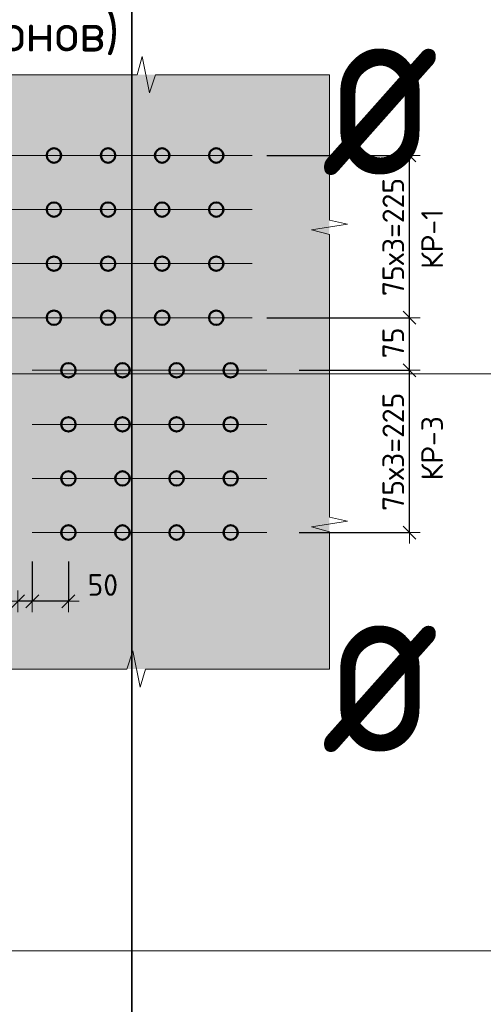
# Model space of a CAD drawing. Header units: metres. Extents: x -38 to 97, y -15 to 21.
# Tile 106 of 132: x 75.264 to 75.907, y 3.598 to 4.963. Entities that reach past the tile are written whole.
import ezdxf

# ---------------------------------------------------------------- set-up
doc = ezdxf.new("R2010")
doc.units = ezdxf.units.M
doc.header["$PDMODE"] = 65
doc.layers.add('XR$3$_3705', color=7, linetype='Continuous')
doc.layers.add('XR$5$_3705', color=7, linetype='Continuous')
for name, color, linetype, lineweight in [('XR$3$ВК__отв в полу 1-2 эт', 220, 'Continuous', 25), ('XR$3$Размерная линия (1)', 7, 'Continuous', 13), ('XR$3$Текст_ общее_1', 7, 'Continuous', 13), ('XR$5$ВК__отв в полу 1-2 эт', 220, 'Continuous', 25), ('XR$5$Размерная линия (1)', 7, 'Continuous', 13), ('XR$5$Текст_ общее_1', 7, 'Continuous', 13)]:
    doc.layers.add(name, color=color, linetype=linetype, lineweight=lineweight)
doc.styles.add('ISOCPEUR', font='txt')
doc.dimstyles.new('DIMSTYLE_23', dxfattribs={"dimtxt": 0.03, "dimasz": 0.03, "dimexe": 0, "dimexo": 0, "dimgap": 0.015, "dimtad": 2, "dimdec": 0, "dimlfac": 1000, "dimrnd": 5, "dimzin": 12, "dimdsep": 46, "dimtxsty": 'ISOCPEUR', "dimblk1": 'ALL_ML_STRICH', "dimblk2": 'ALL_ML_STRICH', "dimsah": 1, "dimcen": 0, "dimclrd": 7, "dimclre": 256, "dimclrt": 7, "dimadec": 0, "dimazin": 0, "dimtfac": 1, "dimtdec": 0, "dimtix": 1, "dimtmove": 2, "dimatfit": 3, "dimfxl": 0, "dimtvp": 1.2, "dimtzin": 0, "dimlwd": 0, "dimlwe": -3, "dimarcsym": 0})
doc.dimstyles.new('DIMSTYLE_24', dxfattribs={"dimtxt": 0.03, "dimasz": 0.03, "dimexe": 0, "dimexo": 0, "dimgap": 0.015, "dimtad": 2, "dimdec": 0, "dimlfac": 1000, "dimrnd": 5, "dimzin": 12, "dimdsep": 46, "dimtxsty": 'ISOCPEUR', "dimblk1": 'ALL_ML_STRICH', "dimblk2": 'ALL_ML_STRICH', "dimsah": 1, "dimcen": 0, "dimclrd": 7, "dimclre": 256, "dimclrt": 7, "dimadec": 0, "dimazin": 0, "dimtfac": 1, "dimtdec": 0, "dimtix": 1, "dimtmove": 2, "dimatfit": 3, "dimfxl": 0, "dimtzin": 0, "dimlwd": 0, "dimlwe": -3, "dimarcsym": 0})

# ---------------------------------------------------------------- blocks, each defined once
blk = doc.blocks.new('ЭЛЕМЕНТ_УЗОРА_7')
at = {"color": 7, "linetype": 'Continuous', "lineweight": 13, "transparency": 33554687}
for p, q in [((74.6496, 4.8864), (74.6496, 4.8864)), ((74.6496, 4.8864), (74.6496, 4.8864)), ((75.6936, 4.8864), (75.6936, 4.8864)), ((75.6936, 4.8864), (75.6936, 4.8864)), ((74.6496, 4.0624), (74.6496, 4.0624)), ((75.6936, 4.0624), (75.6936, 4.0624))]:
    blk.add_line(p, q, dxfattribs=at)
for points in [[(74.6496, 4.8864), (74.9048, 4.8864), (74.9121, 4.9114), (74.9221, 4.8614), (74.9304, 4.8864), (75.1716, 4.8864)], [(75.1716, 4.8864), (75.4268, 4.8864), (75.4341, 4.9114), (75.4441, 4.8614), (75.4524, 4.8864), (75.6936, 4.8864)], [(74.6496, 4.4744), (74.6496, 4.6759), (74.6246, 4.6816), (74.6746, 4.6895), (74.6496, 4.6961), (74.6496, 4.8864)], [(75.6936, 4.8864), (75.6936, 4.6849), (75.7186, 4.6792), (75.6686, 4.6713), (75.6936, 4.6648), (75.6936, 4.4744)], [(74.6496, 4.0624), (74.6496, 4.2639), (74.6246, 4.2696), (74.6746, 4.2775), (74.6496, 4.2841), (74.6496, 4.4744)], [(75.6936, 4.4744), (75.6936, 4.2729), (75.7186, 4.2672), (75.6686, 4.2593), (75.6936, 4.2528), (75.6936, 4.0624)], [(75.1716, 4.0624), (74.9163, 4.0624), (74.909, 4.0374), (74.8991, 4.0874), (74.8907, 4.0624), (74.6496, 4.0624), (74.6496, 4.0624)], [(75.6936, 4.0624), (75.6936, 4.0624), (75.4383, 4.0624), (75.431, 4.0374), (75.4211, 4.0874), (75.4127, 4.0624), (75.1716, 4.0624)]]:
    blk.add_lwpolyline(points, dxfattribs=at)
blk = doc.blocks.new('ALL_ML_STRICH')
at = {"color": 0, "linetype": 'ByBlock', "lineweight": -2}
for p, q in [((0, -0.5), (0, 0.5)), ((-1, 0), (0.5, 0)), ((-0.3, -0.3), (0.3, 0.3))]:
    blk.add_line(p, q, dxfattribs=at)
blk = doc.blocks.new('*D169')
at = {"layer": 'DEFPOINTS', "color": 7, "linetype": 'Continuous', "lineweight": 13, "transparency": 33554687}
for p in [(75.6316, 4.4766), (75.6316, 4.2516), (75.8046, 4.2516)]:
    blk.add_point(p, dxfattribs=at)
at = {"layer": 'XR$3$Размерная линия (1)', "color": 9, "linetype": 'Continuous', "lineweight": -2, "true_color": 0xc7c7c7, "transparency": 33554687}
for p, q in [((75.6516, 4.4766), (75.8046, 4.4766)), ((75.6516, 4.2516), (75.8046, 4.2516))]:
    blk.add_line(p, q, dxfattribs=at)
at = {"layer": 'XR$3$Размерная линия (1)', "color": 7, "linetype": 'Continuous', "lineweight": -2, "transparency": 33554687}
blk.add_line((75.8046, 4.2516), (75.8046, 4.4766), dxfattribs=at)
at = {"layer": 'XR$3$Размерная линия (1)', "color": 7, "linetype": 'Continuous', "lineweight": 13, "transparency": 33554687, "xscale": 0.03, "yscale": 0.03, "zscale": 0.03}
for p, rotation in [((75.8046, 4.4766), 90), ((75.8046, 4.2516), 270)]:
    blk.add_blockref('ALL_ML_STRICH', p, dxfattribs=dict(at, rotation=rotation))
at = {"layer": 'XR$3$Размерная линия (1)', "color": 7, "linetype": 'Continuous', "lineweight": 13, "transparency": 33554687, "insert": (75.7671, 4.2816), "char_height": 0.03, "width": 0.0015, "attachment_point": 1, "rotation": 90, "line_spacing_factor": 0.60241, "style": 'ISOCPEUR'}
blk.add_mtext('75х3=225', dxfattribs=at)
blk = doc.blocks.new('*D170')
at = {"layer": 'DEFPOINTS', "color": 7, "linetype": 'Continuous', "lineweight": 13, "transparency": 33554687}
for p in [(75.5866, 4.5494), (75.6316, 4.4766), (75.8046, 4.4766)]:
    blk.add_point(p, dxfattribs=at)
at = {"layer": 'XR$3$Размерная линия (1)', "color": 9, "linetype": 'Continuous', "lineweight": -2, "true_color": 0xc7c7c7, "transparency": 33554687}
for p, q in [((75.6066, 4.5494), (75.8046, 4.5494)), ((75.6516, 4.4766), (75.8046, 4.4766))]:
    blk.add_line(p, q, dxfattribs=at)
at = {"layer": 'XR$3$Размерная линия (1)', "color": 7, "linetype": 'Continuous', "lineweight": -2, "transparency": 33554687}
blk.add_line((75.8046, 4.4766), (75.8046, 4.5494), dxfattribs=at)
at = {"layer": 'XR$3$Размерная линия (1)', "color": 7, "linetype": 'Continuous', "lineweight": 13, "transparency": 33554687, "xscale": 0.03, "yscale": 0.03, "zscale": 0.03}
for p, rotation in [((75.8046, 4.5494), 90), ((75.8046, 4.4766), 270)]:
    blk.add_blockref('ALL_ML_STRICH', p, dxfattribs=dict(at, rotation=rotation))
at = {"layer": 'XR$3$Размерная линия (1)', "color": 7, "linetype": 'Continuous', "lineweight": 13, "transparency": 33554687, "insert": (75.7821, 4.5145), "char_height": 0.03, "width": 0.06, "attachment_point": 5, "rotation": 90, "style": 'ISOCPEUR'}
blk.add_mtext('\\A1;{75}', dxfattribs=at)
blk = doc.blocks.new('*D171')
at = {"layer": 'DEFPOINTS', "color": 7, "linetype": 'Continuous', "lineweight": 13, "transparency": 33554687}
for p in [(75.5866, 4.7744), (75.5866, 4.5494), (75.8046, 4.5494)]:
    blk.add_point(p, dxfattribs=at)
at = {"layer": 'XR$3$Размерная линия (1)', "color": 9, "linetype": 'Continuous', "lineweight": -2, "true_color": 0xc7c7c7, "transparency": 33554687}
for p, q in [((75.6066, 4.7744), (75.8046, 4.7744)), ((75.6066, 4.5494), (75.8046, 4.5494))]:
    blk.add_line(p, q, dxfattribs=at)
at = {"layer": 'XR$3$Размерная линия (1)', "color": 7, "linetype": 'Continuous', "lineweight": -2, "transparency": 33554687}
blk.add_line((75.8046, 4.5494), (75.8046, 4.7744), dxfattribs=at)
at = {"layer": 'XR$3$Размерная линия (1)', "color": 7, "linetype": 'Continuous', "lineweight": 13, "transparency": 33554687, "xscale": 0.03, "yscale": 0.03, "zscale": 0.03}
for p, rotation in [((75.8046, 4.7744), 90), ((75.8046, 4.5494), 270)]:
    blk.add_blockref('ALL_ML_STRICH', p, dxfattribs=dict(at, rotation=rotation))
at = {"layer": 'XR$3$Размерная линия (1)', "color": 7, "linetype": 'Continuous', "lineweight": 13, "transparency": 33554687, "insert": (75.7671, 4.5794), "char_height": 0.03, "width": 0.0015, "attachment_point": 1, "rotation": 90, "line_spacing_factor": 0.60241, "style": 'ISOCPEUR'}
blk.add_mtext('75х3=225', dxfattribs=at)
blk = doc.blocks.new('*D222')
at = {"layer": 'DEFPOINTS', "color": 7, "linetype": 'Continuous', "lineweight": 13, "transparency": 33554687}
for p in [(75.2816, 4.2316), (75.3316, 4.2316), (75.3316, 4.1563)]:
    blk.add_point(p, dxfattribs=at)
at = {"layer": 'XR$3$Размерная линия (1)', "color": 9, "linetype": 'Continuous', "lineweight": -2, "true_color": 0xc7c7c7, "transparency": 33554687}
for p, q in [((75.2816, 4.2116), (75.2816, 4.1563)), ((75.3316, 4.2116), (75.3316, 4.1563))]:
    blk.add_line(p, q, dxfattribs=at)
at = {"layer": 'XR$3$Размерная линия (1)', "color": 7, "linetype": 'Continuous', "lineweight": -2, "transparency": 33554687}
blk.add_line((75.3316, 4.1563), (75.2816, 4.1563), dxfattribs=at)
at = {"layer": 'XR$3$Размерная линия (1)', "color": 7, "linetype": 'Continuous', "lineweight": 13, "transparency": 33554687, "xscale": 0.03, "yscale": 0.03, "zscale": 0.03}
for p, rotation in [((75.2816, 4.1563), 180), ((75.3316, 4.1563), 360)]:
    blk.add_blockref('ALL_ML_STRICH', p, dxfattribs=dict(at, rotation=rotation))
at = {"layer": 'XR$3$Размерная линия (1)', "color": 7, "linetype": 'Continuous', "lineweight": 13, "transparency": 33554687, "insert": (75.3793, 4.1789), "char_height": 0.03, "width": 0.06, "attachment_point": 5, "style": 'ISOCPEUR'}
blk.add_mtext('\\A1;{50}', dxfattribs=at)
blk = doc.blocks.new('*D223')
at = {"layer": 'DEFPOINTS', "color": 7, "linetype": 'Continuous', "lineweight": 13, "transparency": 33554687}
for p in [(75.2816, 4.2316), (75.2616, 4.166), (75.2816, 4.1563)]:
    blk.add_point(p, dxfattribs=at)
at = {"layer": 'XR$3$Размерная линия (1)', "color": 9, "linetype": 'Continuous', "lineweight": -2, "true_color": 0xc7c7c7, "transparency": 33554687}
for p, q in [((75.2816, 4.2116), (75.2816, 4.1563)), ((75.2616, 4.1563), (75.2616, 4.1563))]:
    blk.add_line(p, q, dxfattribs=at)
at = {"layer": 'XR$3$Размерная линия (1)', "color": 7, "linetype": 'Continuous', "lineweight": -2, "transparency": 33554687}
blk.add_line((75.2816, 4.1563), (75.2616, 4.1563), dxfattribs=at)
at = {"layer": 'XR$3$Размерная линия (1)', "color": 7, "linetype": 'Continuous', "lineweight": 13, "transparency": 33554687, "xscale": 0.03, "yscale": 0.03, "zscale": 0.03}
for p, rotation in [((75.2616, 4.1563), 180), ((75.2816, 4.1563), 360)]:
    blk.add_blockref('ALL_ML_STRICH', p, dxfattribs=dict(at, rotation=rotation))
at = {"layer": 'XR$3$Размерная линия (1)', "color": 7, "linetype": 'Continuous', "lineweight": 13, "transparency": 33554687, "insert": (75.2185, 4.1788), "char_height": 0.03, "width": 0.06, "attachment_point": 5, "style": 'ISOCPEUR'}
blk.add_mtext('\\A1;{20}', dxfattribs=at)
blk = doc.blocks.new('ЭЛЕМЕНТ_УЗОРА_18')
at = {"color": 7, "linetype": 'Continuous', "lineweight": 13, "transparency": 33554687}
for p, q in [((74.6496, 4.8864), (74.6496, 4.8864)), ((74.6496, 4.8864), (74.6496, 4.8864)), ((75.6936, 4.8864), (75.6936, 4.8864)), ((75.6936, 4.8864), (75.6936, 4.8864)), ((74.6496, 4.0624), (74.6496, 4.0624)), ((75.6936, 4.0624), (75.6936, 4.0624))]:
    blk.add_line(p, q, dxfattribs=at)
for points in [[(74.6496, 4.8864), (74.9048, 4.8864), (74.9121, 4.9114), (74.9221, 4.8614), (74.9304, 4.8864), (75.1716, 4.8864)], [(75.1716, 4.8864), (75.4268, 4.8864), (75.4341, 4.9114), (75.4441, 4.8614), (75.4524, 4.8864), (75.6936, 4.8864)], [(74.6496, 4.4744), (74.6496, 4.6759), (74.6246, 4.6816), (74.6746, 4.6895), (74.6496, 4.6961), (74.6496, 4.8864)], [(75.6936, 4.8864), (75.6936, 4.6849), (75.7186, 4.6792), (75.6686, 4.6713), (75.6936, 4.6648), (75.6936, 4.4744)], [(74.6496, 4.0624), (74.6496, 4.2639), (74.6246, 4.2696), (74.6746, 4.2775), (74.6496, 4.2841), (74.6496, 4.4744)], [(75.6936, 4.4744), (75.6936, 4.2729), (75.7186, 4.2672), (75.6686, 4.2593), (75.6936, 4.2528), (75.6936, 4.0624)], [(75.1716, 4.0624), (74.9163, 4.0624), (74.909, 4.0374), (74.8991, 4.0874), (74.8907, 4.0624), (74.6496, 4.0624), (74.6496, 4.0624)], [(75.6936, 4.0624), (75.6936, 4.0624), (75.4383, 4.0624), (75.431, 4.0374), (75.4211, 4.0874), (75.4127, 4.0624), (75.1716, 4.0624)]]:
    blk.add_lwpolyline(points, dxfattribs=at)
blk = doc.blocks.new('*D749')
at = {"layer": 'DEFPOINTS', "color": 7, "linetype": 'Continuous', "lineweight": 13, "transparency": 33554687}
for p in [(75.6316, 4.4766), (75.6316, 4.2516), (75.8046, 4.2516)]:
    blk.add_point(p, dxfattribs=at)
at = {"layer": 'XR$5$Размерная линия (1)', "color": 9, "linetype": 'Continuous', "lineweight": -2, "true_color": 0xc7c7c7, "transparency": 33554687}
for p, q in [((75.6516, 4.4766), (75.8046, 4.4766)), ((75.6516, 4.2516), (75.8046, 4.2516))]:
    blk.add_line(p, q, dxfattribs=at)
at = {"layer": 'XR$5$Размерная линия (1)', "color": 7, "linetype": 'Continuous', "lineweight": -2, "transparency": 33554687}
blk.add_line((75.8046, 4.2516), (75.8046, 4.4766), dxfattribs=at)
at = {"layer": 'XR$5$Размерная линия (1)', "color": 7, "linetype": 'Continuous', "lineweight": 13, "transparency": 33554687, "xscale": 0.03, "yscale": 0.03, "zscale": 0.03}
for p, rotation in [((75.8046, 4.4766), 90), ((75.8046, 4.2516), 270)]:
    blk.add_blockref('ALL_ML_STRICH', p, dxfattribs=dict(at, rotation=rotation))
at = {"layer": 'XR$5$Размерная линия (1)', "color": 7, "linetype": 'Continuous', "lineweight": 13, "transparency": 33554687, "insert": (75.7671, 4.2816), "char_height": 0.03, "width": 0.0015, "attachment_point": 1, "rotation": 90, "line_spacing_factor": 0.60241, "style": 'ISOCPEUR'}
blk.add_mtext('75х3=225', dxfattribs=at)
blk = doc.blocks.new('*D750')
at = {"layer": 'DEFPOINTS', "color": 7, "linetype": 'Continuous', "lineweight": 13, "transparency": 33554687}
for p in [(75.5866, 4.5494), (75.6316, 4.4766), (75.8046, 4.4766)]:
    blk.add_point(p, dxfattribs=at)
at = {"layer": 'XR$5$Размерная линия (1)', "color": 9, "linetype": 'Continuous', "lineweight": -2, "true_color": 0xc7c7c7, "transparency": 33554687}
for p, q in [((75.6066, 4.5494), (75.8046, 4.5494)), ((75.6516, 4.4766), (75.8046, 4.4766))]:
    blk.add_line(p, q, dxfattribs=at)
at = {"layer": 'XR$5$Размерная линия (1)', "color": 7, "linetype": 'Continuous', "lineweight": -2, "transparency": 33554687}
blk.add_line((75.8046, 4.4766), (75.8046, 4.5494), dxfattribs=at)
at = {"layer": 'XR$5$Размерная линия (1)', "color": 7, "linetype": 'Continuous', "lineweight": 13, "transparency": 33554687, "xscale": 0.03, "yscale": 0.03, "zscale": 0.03}
for p, rotation in [((75.8046, 4.5494), 90), ((75.8046, 4.4766), 270)]:
    blk.add_blockref('ALL_ML_STRICH', p, dxfattribs=dict(at, rotation=rotation))
at = {"layer": 'XR$5$Размерная линия (1)', "color": 7, "linetype": 'Continuous', "lineweight": 13, "transparency": 33554687, "insert": (75.7821, 4.5145), "char_height": 0.03, "width": 0.06, "attachment_point": 5, "rotation": 90, "style": 'ISOCPEUR'}
blk.add_mtext('\\A1;{75}', dxfattribs=at)
blk = doc.blocks.new('*D751')
at = {"layer": 'DEFPOINTS', "color": 7, "linetype": 'Continuous', "lineweight": 13, "transparency": 33554687}
for p in [(75.5866, 4.7744), (75.5866, 4.5494), (75.8046, 4.5494)]:
    blk.add_point(p, dxfattribs=at)
at = {"layer": 'XR$5$Размерная линия (1)', "color": 9, "linetype": 'Continuous', "lineweight": -2, "true_color": 0xc7c7c7, "transparency": 33554687}
for p, q in [((75.6066, 4.7744), (75.8046, 4.7744)), ((75.6066, 4.5494), (75.8046, 4.5494))]:
    blk.add_line(p, q, dxfattribs=at)
at = {"layer": 'XR$5$Размерная линия (1)', "color": 7, "linetype": 'Continuous', "lineweight": -2, "transparency": 33554687}
blk.add_line((75.8046, 4.5494), (75.8046, 4.7744), dxfattribs=at)
at = {"layer": 'XR$5$Размерная линия (1)', "color": 7, "linetype": 'Continuous', "lineweight": 13, "transparency": 33554687, "xscale": 0.03, "yscale": 0.03, "zscale": 0.03}
for p, rotation in [((75.8046, 4.7744), 90), ((75.8046, 4.5494), 270)]:
    blk.add_blockref('ALL_ML_STRICH', p, dxfattribs=dict(at, rotation=rotation))
at = {"layer": 'XR$5$Размерная линия (1)', "color": 7, "linetype": 'Continuous', "lineweight": 13, "transparency": 33554687, "insert": (75.7671, 4.5794), "char_height": 0.03, "width": 0.0015, "attachment_point": 1, "rotation": 90, "line_spacing_factor": 0.60241, "style": 'ISOCPEUR'}
blk.add_mtext('75х3=225', dxfattribs=at)
blk = doc.blocks.new('*D843')
at = {"layer": 'DEFPOINTS', "color": 7, "linetype": 'Continuous', "lineweight": 13, "transparency": 33554687}
for p in [(75.2816, 4.2316), (75.3316, 4.2316), (75.3316, 4.1563)]:
    blk.add_point(p, dxfattribs=at)
at = {"layer": 'XR$5$Размерная линия (1)', "color": 9, "linetype": 'Continuous', "lineweight": -2, "true_color": 0xc7c7c7, "transparency": 33554687}
for p, q in [((75.2816, 4.2116), (75.2816, 4.1563)), ((75.3316, 4.2116), (75.3316, 4.1563))]:
    blk.add_line(p, q, dxfattribs=at)
at = {"layer": 'XR$5$Размерная линия (1)', "color": 7, "linetype": 'Continuous', "lineweight": -2, "transparency": 33554687}
blk.add_line((75.3316, 4.1563), (75.2816, 4.1563), dxfattribs=at)
at = {"layer": 'XR$5$Размерная линия (1)', "color": 7, "linetype": 'Continuous', "lineweight": 13, "transparency": 33554687, "xscale": 0.03, "yscale": 0.03, "zscale": 0.03}
for p, rotation in [((75.2816, 4.1563), 180), ((75.3316, 4.1563), 360)]:
    blk.add_blockref('ALL_ML_STRICH', p, dxfattribs=dict(at, rotation=rotation))
at = {"layer": 'XR$5$Размерная линия (1)', "color": 7, "linetype": 'Continuous', "lineweight": 13, "transparency": 33554687, "insert": (75.3793, 4.1789), "char_height": 0.03, "width": 0.06, "attachment_point": 5, "style": 'ISOCPEUR'}
blk.add_mtext('\\A1;{50}', dxfattribs=at)
blk = doc.blocks.new('*D844')
at = {"layer": 'DEFPOINTS', "color": 7, "linetype": 'Continuous', "lineweight": 13, "transparency": 33554687}
for p in [(75.2816, 4.2316), (75.2616, 4.166), (75.2816, 4.1563)]:
    blk.add_point(p, dxfattribs=at)
at = {"layer": 'XR$5$Размерная линия (1)', "color": 9, "linetype": 'Continuous', "lineweight": -2, "true_color": 0xc7c7c7, "transparency": 33554687}
for p, q in [((75.2816, 4.2116), (75.2816, 4.1563)), ((75.2616, 4.1563), (75.2616, 4.1563))]:
    blk.add_line(p, q, dxfattribs=at)
at = {"layer": 'XR$5$Размерная линия (1)', "color": 7, "linetype": 'Continuous', "lineweight": -2, "transparency": 33554687}
blk.add_line((75.2816, 4.1563), (75.2616, 4.1563), dxfattribs=at)
at = {"layer": 'XR$5$Размерная линия (1)', "color": 7, "linetype": 'Continuous', "lineweight": 13, "transparency": 33554687, "xscale": 0.03, "yscale": 0.03, "zscale": 0.03}
for p, rotation in [((75.2616, 4.1563), 180), ((75.2816, 4.1563), 360)]:
    blk.add_blockref('ALL_ML_STRICH', p, dxfattribs=dict(at, rotation=rotation))
at = {"layer": 'XR$5$Размерная линия (1)', "color": 7, "linetype": 'Continuous', "lineweight": 13, "transparency": 33554687, "insert": (75.2185, 4.1788), "char_height": 0.03, "width": 0.06, "attachment_point": 5, "style": 'ISOCPEUR'}
blk.add_mtext('\\A1;{20}', dxfattribs=at)

msp = doc.modelspace()

# ---------------------------------------------------------------- hatches: boundary and pattern name
at = {"linetype": 'Continuous', "lineweight": 13, "true_color": 0xf0eae8, "transparency": 33554687}
msp.add_hatch(color=7, dxfattribs=at).paths.add_polyline_path([(74.6496, 4.8864), (74.6496, 4.0624), (75.6936, 4.0624), (75.6936, 4.8864)])
msp.add_hatch(color=7, dxfattribs=at).paths.add_polyline_path([(74.6496, 4.8864), (74.6496, 4.0624), (75.6936, 4.0624), (75.6936, 4.8864)])

# ---------------------------------------------------------------- linework, layer by layer
at = {"color": 7, "linetype": 'Continuous', "lineweight": 35, "transparency": 33554687}
for p, q in [((75.4198, 5.2717), (75.4198, 4.4717)), ((75.4198, 4.4717), (75.4198, 3.6717)), ((75.4198, 3.6717), (75.4198, 2.8717))]:
    msp.add_line(p, q, dxfattribs=at)
at = {"color": 7, "linetype": 'Continuous', "lineweight": 13, "transparency": 33554687}
for p, q in [((86.4198, 4.4717), (67.9198, 4.4717)), ((86.4198, 3.6717), (67.9198, 3.6717))]:
    msp.add_line(p, q, dxfattribs=at)
at = {"layer": 'XR$3$_3705', "color": 7, "linetype": 'Continuous', "lineweight": 50, "transparency": 33554687}
for centre in [(75.3116, 4.7744), (75.3866, 4.7744), (75.4616, 4.7744), (75.5366, 4.7744), (75.3116, 4.6994), (75.3866, 4.6994), (75.4616, 4.6994), (75.5366, 4.6994), (75.3116, 4.6244), (75.3866, 4.6244), (75.4616, 4.6244), (75.5366, 4.6244), (75.3116, 4.5494), (75.3866, 4.5494), (75.4616, 4.5494), (75.5366, 4.5494), (75.3316, 4.4766), (75.4066, 4.4766), (75.4816, 4.4766), (75.5566, 4.4766), (75.3316, 4.4016), (75.4066, 4.4016), (75.4816, 4.4016), (75.5566, 4.4016), (75.3316, 4.3266), (75.4066, 4.3266), (75.4816, 4.3266), (75.5566, 4.3266), (75.3316, 4.2516), (75.4066, 4.2516), (75.4816, 4.2516), (75.5566, 4.2516)]:
    msp.add_circle(centre, 0.01, dxfattribs=at)
at = {"layer": 'XR$3$ВК__отв в полу 1-2 эт', "color": 7, "linetype": 'Continuous', "lineweight": 13, "transparency": 33554687}
for p, q in [((75.5866, 4.7744), (74.7366, 4.7744)), ((75.5866, 4.6994), (74.7366, 4.6994)), ((75.5866, 4.6244), (74.7366, 4.6244)), ((75.5866, 4.5494), (74.7366, 4.5494)), ((75.6066, 4.4766), (75.2816, 4.4766)), ((75.6066, 4.4016), (75.2816, 4.4016)), ((75.6066, 4.3266), (75.2816, 4.3266)), ((75.6066, 4.2516), (75.2816, 4.2516))]:
    msp.add_line(p, q, dxfattribs=at)
at = {"layer": 'XR$5$_3705', "color": 7, "linetype": 'Continuous', "lineweight": 50, "transparency": 33554687}
for centre in [(75.3116, 4.7744), (75.3866, 4.7744), (75.4616, 4.7744), (75.5366, 4.7744), (75.3116, 4.6994), (75.3866, 4.6994), (75.4616, 4.6994), (75.5366, 4.6994), (75.3116, 4.6244), (75.3866, 4.6244), (75.4616, 4.6244), (75.5366, 4.6244), (75.3116, 4.5494), (75.3866, 4.5494), (75.4616, 4.5494), (75.5366, 4.5494), (75.3316, 4.4766), (75.4066, 4.4766), (75.4816, 4.4766), (75.5566, 4.4766), (75.3316, 4.4016), (75.4066, 4.4016), (75.4816, 4.4016), (75.5566, 4.4016), (75.3316, 4.3266), (75.4066, 4.3266), (75.4816, 4.3266), (75.5566, 4.3266), (75.3316, 4.2516), (75.4066, 4.2516), (75.4816, 4.2516), (75.5566, 4.2516)]:
    msp.add_circle(centre, 0.01, dxfattribs=at)
at = {"layer": 'XR$5$ВК__отв в полу 1-2 эт', "color": 7, "linetype": 'Continuous', "lineweight": 13, "transparency": 33554687}
for p, q in [((75.5866, 4.7744), (74.7366, 4.7744)), ((75.5866, 4.6994), (74.7366, 4.6994)), ((75.5866, 4.6244), (74.7366, 4.6244)), ((75.5866, 4.5494), (74.7366, 4.5494)), ((75.6066, 4.4766), (75.2816, 4.4766)), ((75.6066, 4.4016), (75.2816, 4.4016)), ((75.6066, 4.3266), (75.2816, 4.3266)), ((75.6066, 4.2516), (75.2816, 4.2516))]:
    msp.add_line(p, q, dxfattribs=at)

# ---------------------------------------------------------------- block references
at = {"color": 7, "linetype": 'Continuous', "lineweight": 13, "transparency": 33554687}
for name in ['ЭЛЕМЕНТ_УЗОРА_7', 'ЭЛЕМЕНТ_УЗОРА_18']:
    msp.add_blockref(name, (0, 0), dxfattribs=at)

# ---------------------------------------------------------------- texts
at = {"color": 7, "linetype": 'Continuous', "lineweight": 35, "transparency": 33554687, "char_height": 0.25, "width": 0.327205, "attachment_point": 7, "style": 'ISOCPEUR'}
for insert in [(75.6817, 4.7467), (75.6817, 3.9467)]:
    msp.add_mtext('\\W0.82;ø', dxfattribs=dict(at, insert=insert))
at = {"layer": 'XR$3$Текст_ общее_1', "color": 7, "linetype": 'Continuous', "lineweight": 13, "transparency": 33554687, "insert": (75.1817, 5.2286), "char_height": 0.09, "width": 2.301075, "attachment_point": 2, "line_spacing_factor": 1.084337}
msp.add_mtext('\\A1;{\\L\\fISOCPEUR|i0|b0;\\H0.090000;\\W1.000000;\\C7;  Деталь плана 1\\l}\\P{\\fISOCPEUR|i0|b0;\\H0.052500;\\W1.000000;\\C7;(схема раскладки поперечной арматуры}\\P{\\fISOCPEUR|i0|b0;\\H0.052500;\\W1.000000;\\C7;для пилонов)}\\P', dxfattribs=at)
at = {"layer": 'XR$3$Текст_ общее_1', "color": 7, "linetype": 'Continuous', "lineweight": 13, "transparency": 33554687, "char_height": 0.03, "attachment_point": 5, "rotation": 90, "style": 'ISOCPEUR'}
for s, insert, width in [('\\A1;{\\fISOCPEUR|i0|b0;\\H0.030000;\\W1.000000;\\C7;КР-1}\\P', (75.836, 4.6585), 0.097125), ('\\A1;{\\fISOCPEUR|i0|b0;\\H0.030000;\\W1.000000;\\C7;КР-3}\\P', (75.836, 4.3685), 0.104063)]:
    msp.add_mtext(s, dxfattribs=dict(at, insert=insert, width=width))
at = {"layer": 'XR$5$Текст_ общее_1', "color": 7, "linetype": 'Continuous', "lineweight": 13, "transparency": 33554687, "insert": (75.1817, 5.2286), "char_height": 0.09, "width": 2.301075, "attachment_point": 2, "line_spacing_factor": 1.084337}
msp.add_mtext('\\A1;{\\L\\fISOCPEUR|i0|b0;\\H0.090000;\\W1.000000;\\C7;  Деталь плана 1\\l}\\P{\\fISOCPEUR|i0|b0;\\H0.052500;\\W1.000000;\\C7;(схема раскладки поперечной арматуры}\\P{\\fISOCPEUR|i0|b0;\\H0.052500;\\W1.000000;\\C7;для пилонов)}\\P', dxfattribs=at)
at = {"layer": 'XR$5$Текст_ общее_1', "color": 7, "linetype": 'Continuous', "lineweight": 13, "transparency": 33554687, "char_height": 0.03, "attachment_point": 5, "rotation": 90, "style": 'ISOCPEUR'}
for s, insert, width in [('\\A1;{\\fISOCPEUR|i0|b0;\\H0.030000;\\W1.000000;\\C7;КР-1}\\P', (75.836, 4.6585), 0.097125), ('\\A1;{\\fISOCPEUR|i0|b0;\\H0.030000;\\W1.000000;\\C7;КР-3}\\P', (75.836, 4.3685), 0.104063)]:
    msp.add_mtext(s, dxfattribs=dict(at, insert=insert, width=width))

# ---------------------------------------------------------------- dimensions: what is measured, and where the dimension line sits
at = {"layer": 'XR$3$Размерная линия (1)', "color": 7, "linetype": 'Continuous', "lineweight": 13, "transparency": 33554687}
for base, p1, p2, picture, middle in [((75.8046, 4.7744), (75.6066, 4.5494), (75.6066, 4.7744), '*D171', (75.7896, 4.6619)), ((75.8046, 4.4766), (75.6516, 4.2516), (75.6516, 4.4766), '*D169', (75.7896, 4.3641))]:
    dim = msp.add_linear_dim(base=base, p1=p1, p2=p2, angle=90, text='75х3=225', dimstyle='DIMSTYLE_24', override={"dimpost": '<>', "dimclrd": 7, "dimclre": 9, "dimclrt": 7, "dimlwd": 0, "dimlwe": 65533}, dxfattribs=at)
    dim.commit()
    dim.dimension.update_dxf_attribs({"geometry": picture, "text_midpoint": middle, "dimtype": 160})
for base, p1, p2, angle, dimstyle, picture, middle in [((75.8046, 4.5494), (75.6516, 4.4766), (75.6066, 4.5494), 90, 'DIMSTYLE_24', '*D170', (75.7821, 4.5145)), ((75.2616, 4.1563), (75.2816, 4.2116), (75.2616, 4.1563), 180, 'DIMSTYLE_23', '*D223', (75.2185, 4.1788)), ((75.2816, 4.1563), (75.3316, 4.2116), (75.2816, 4.2116), 180, 'DIMSTYLE_23', '*D222', (75.3793, 4.1789))]:
    dim = msp.add_linear_dim(base=base, p1=p1, p2=p2, angle=angle, dimstyle=dimstyle, override={"dimpost": '<>', "dimclrd": 7, "dimclre": 9, "dimclrt": 7, "dimlwd": 0, "dimlwe": 65533}, dxfattribs=at)
    dim.commit()
    dim.dimension.update_dxf_attribs({"geometry": picture, "text_midpoint": middle, "dimtype": 160})
at = {"layer": 'XR$5$Размерная линия (1)', "color": 7, "linetype": 'Continuous', "lineweight": 13, "transparency": 33554687}
for base, p1, p2, picture, middle in [((75.8046, 4.7744), (75.6066, 4.5494), (75.6066, 4.7744), '*D751', (75.7896, 4.6619)), ((75.8046, 4.4766), (75.6516, 4.2516), (75.6516, 4.4766), '*D749', (75.7896, 4.3641))]:
    dim = msp.add_linear_dim(base=base, p1=p1, p2=p2, angle=90, text='75х3=225', dimstyle='DIMSTYLE_24', override={"dimpost": '<>', "dimclrd": 7, "dimclre": 9, "dimclrt": 7, "dimlwd": 0, "dimlwe": 65533}, dxfattribs=at)
    dim.commit()
    dim.dimension.update_dxf_attribs({"geometry": picture, "text_midpoint": middle, "dimtype": 160})
for base, p1, p2, angle, dimstyle, picture, middle in [((75.8046, 4.5494), (75.6516, 4.4766), (75.6066, 4.5494), 90, 'DIMSTYLE_24', '*D750', (75.7821, 4.5145)), ((75.2616, 4.1563), (75.2816, 4.2116), (75.2616, 4.1563), 180, 'DIMSTYLE_23', '*D844', (75.2185, 4.1788)), ((75.2816, 4.1563), (75.3316, 4.2116), (75.2816, 4.2116), 180, 'DIMSTYLE_23', '*D843', (75.3793, 4.1789))]:
    dim = msp.add_linear_dim(base=base, p1=p1, p2=p2, angle=angle, dimstyle=dimstyle, override={"dimpost": '<>', "dimclrd": 7, "dimclre": 9, "dimclrt": 7, "dimlwd": 0, "dimlwe": 65533}, dxfattribs=at)
    dim.commit()
    dim.dimension.update_dxf_attribs({"geometry": picture, "text_midpoint": middle, "dimtype": 160})

doc.saveas('drawing.dxf')
